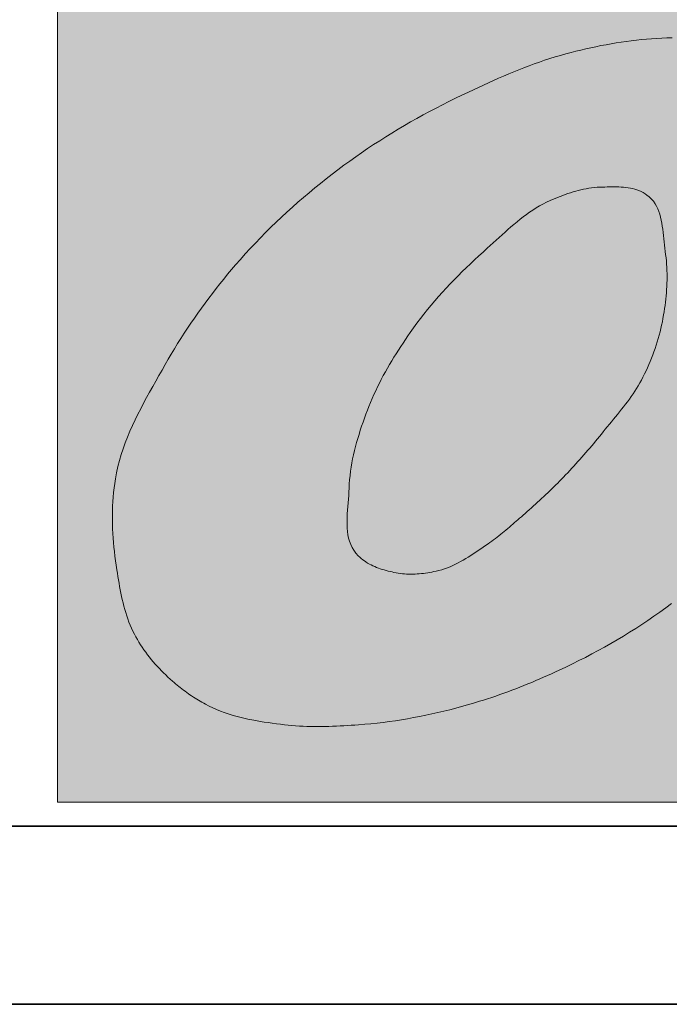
# Model space of a CAD drawing. Extents: x 353221 to 353679, y 5707809 to 5707957.
# Tile 18 of 21: x 353664.87 to 353668.52, y 5707865.34 to 5707870.87. Entities that reach past the tile are written whole.
import ezdxf

# ---------------------------------------------------------------- set-up
doc = ezdxf.new("R2010")
doc.units = 0
doc.header["$MEASUREMENT"] = 0
doc.layers.add('Verm Schriftfeld P-1', color=7, linetype='Continuous')

msp = doc.modelspace()

# ---------------------------------------------------------------- hatches: boundary and pattern name
at = {"layer": 'Verm Schriftfeld P-1', "true_color": 0xdcdcdc}
msp.add_hatch(color=254, dxfattribs=at).paths.add_polyline_path([(353665.0796, 5707866.4792), (353665.0796, 5707875.2649), (353674.2444, 5707866.4792)])

# ---------------------------------------------------------------- linework, layer by layer
at = {"layer": 'Verm Schriftfeld P-1', "color": 18, "lineweight": 13, "true_color": 0x000000}
for p, q in [((353665.0796, 5707866.4792), (353665.0796, 5707875.2649)), ((353668.2769, 5707870.7526), (353668.3054, 5707870.7564)), ((353668.3054, 5707870.7564), (353668.334, 5707870.7598)), ((353668.334, 5707870.7598), (353668.3626, 5707870.7628)), ((353668.3626, 5707870.7628), (353668.3912, 5707870.7655)), ((353668.3912, 5707870.7655), (353668.4198, 5707870.7678)), ((353668.4198, 5707870.7678), (353668.4485, 5707870.7697)), ((353668.4485, 5707870.7697), (353668.4773, 5707870.7713)), ((353668.4773, 5707870.7713), (353668.506, 5707870.7725)), ((353668.506, 5707870.7725), (353668.5349, 5707870.7732)), ((353667.9946, 5707870.698), (353668.0226, 5707870.7047)), ((353668.0226, 5707870.7047), (353668.0507, 5707870.7113)), ((353668.0507, 5707870.7113), (353668.0788, 5707870.7175)), ((353668.0788, 5707870.7175), (353668.107, 5707870.7234)), ((353668.107, 5707870.7234), (353668.1352, 5707870.7291)), ((353668.1352, 5707870.7291), (353668.1634, 5707870.7344)), ((353668.1634, 5707870.7344), (353668.1918, 5707870.7395)), ((353668.1918, 5707870.7395), (353668.2201, 5707870.7442)), ((353668.2201, 5707870.7442), (353668.2485, 5707870.7486)), ((353668.2485, 5707870.7486), (353668.2769, 5707870.7526)), ((353667.7893, 5707870.6368), (353667.8185, 5707870.6468)), ((353667.8185, 5707870.6468), (353667.8479, 5707870.6564)), ((353667.8479, 5707870.6564), (353667.8773, 5707870.6657)), ((353667.8773, 5707870.6657), (353667.907, 5707870.6745)), ((353667.907, 5707870.6745), (353667.9367, 5707870.6829)), ((353667.9367, 5707870.6829), (353667.9667, 5707870.6909)), ((353667.9667, 5707870.6909), (353667.9946, 5707870.698)), ((353667.6449, 5707870.5818), (353667.6736, 5707870.5933)), ((353667.6736, 5707870.5933), (353667.7023, 5707870.6047)), ((353667.7023, 5707870.6047), (353667.7312, 5707870.6157)), ((353667.7312, 5707870.6157), (353667.7602, 5707870.6264)), ((353667.7602, 5707870.6264), (353667.7893, 5707870.6368)), ((353667.5311, 5707870.5331), (353667.5594, 5707870.5456)), ((353667.5594, 5707870.5456), (353667.5878, 5707870.5578)), ((353667.5878, 5707870.5578), (353667.6163, 5707870.5699)), ((353667.6163, 5707870.5699), (353667.6449, 5707870.5818)), ((353667.3903, 5707870.4686), (353667.4183, 5707870.4817)), ((353667.4183, 5707870.4817), (353667.4464, 5707870.4947)), ((353667.4464, 5707870.4947), (353667.4746, 5707870.5077)), ((353667.4746, 5707870.5077), (353667.5028, 5707870.5205)), ((353667.5028, 5707870.5205), (353667.5311, 5707870.5331)), ((353667.2803, 5707870.4153), (353667.3168, 5707870.4334)), ((353667.3168, 5707870.4334), (353667.3535, 5707870.4511)), ((353667.3535, 5707870.4511), (353667.3903, 5707870.4686)), ((353667.1719, 5707870.3593), (353667.2079, 5707870.3783)), ((353667.2079, 5707870.3783), (353667.244, 5707870.3969)), ((353667.244, 5707870.3969), (353667.2803, 5707870.4153)), ((353667.0652, 5707870.3003), (353667.1006, 5707870.3203)), ((353667.1006, 5707870.3203), (353667.1362, 5707870.3399)), ((353667.1362, 5707870.3399), (353667.1719, 5707870.3593)), ((353666.9603, 5707870.2383), (353666.995, 5707870.2593)), ((353666.995, 5707870.2593), (353667.03, 5707870.28)), ((353667.03, 5707870.28), (353667.0652, 5707870.3003)), ((353666.8914, 5707870.1952), (353666.9257, 5707870.2169)), ((353666.9257, 5707870.2169), (353666.9603, 5707870.2383)), ((353666.7898, 5707870.1277), (353666.8234, 5707870.1506)), ((353666.8234, 5707870.1506), (353666.8573, 5707870.173)), ((353666.8573, 5707870.173), (353666.8914, 5707870.1952)), ((353666.7232, 5707870.0809), (353666.7564, 5707870.1045)), ((353666.7564, 5707870.1045), (353666.7898, 5707870.1277)), ((353666.657, 5707870.032), (353666.6903, 5707870.0568)), ((353666.6903, 5707870.0568), (353666.7232, 5707870.0809)), ((353666.5912, 5707869.9813), (353666.624, 5707870.0068)), ((353666.624, 5707870.0068), (353666.657, 5707870.032)), ((353666.4946, 5707869.903), (353666.5265, 5707869.9294)), ((353666.5265, 5707869.9294), (353666.5588, 5707869.9555)), ((353666.5588, 5707869.9555), (353666.5912, 5707869.9813)), ((353668.0523, 5707869.9252), (353668.0673, 5707869.9277)), ((353668.0673, 5707869.9277), (353668.0824, 5707869.9299)), ((353668.0824, 5707869.9299), (353668.0976, 5707869.9317)), ((353668.0976, 5707869.9317), (353668.1128, 5707869.9331)), ((353668.1128, 5707869.9331), (353668.1281, 5707869.9341)), ((353668.1281, 5707869.9341), (353668.1435, 5707869.9346)), ((353668.1435, 5707869.9346), (353668.1567, 5707869.9348)), ((353668.1567, 5707869.9348), (353668.1699, 5707869.9351)), ((353668.1699, 5707869.9351), (353668.1832, 5707869.9354)), ((353668.1832, 5707869.9354), (353668.1964, 5707869.9355)), ((353668.1964, 5707869.9355), (353668.2097, 5707869.9356)), ((353668.2097, 5707869.9356), (353668.2229, 5707869.9355)), ((353668.2229, 5707869.9355), (353668.236, 5707869.9352)), ((353668.236, 5707869.9352), (353668.2491, 5707869.9346)), ((353668.2491, 5707869.9346), (353668.2621, 5707869.9337)), ((353668.2621, 5707869.9337), (353668.2749, 5707869.9324)), ((353668.2749, 5707869.9324), (353668.2876, 5707869.9308)), ((353668.2876, 5707869.9308), (353668.3002, 5707869.9287)), ((353668.3002, 5707869.9287), (353668.3126, 5707869.9261)), ((353668.3126, 5707869.9261), (353668.3249, 5707869.9229)), ((353666.4317, 5707869.8491), (353666.463, 5707869.8762)), ((353666.463, 5707869.8762), (353666.4946, 5707869.903)), ((353667.863, 5707869.8648), (353667.8772, 5707869.8708)), ((353667.8772, 5707869.8708), (353667.8915, 5707869.8766)), ((353667.8915, 5707869.8766), (353667.9058, 5707869.8822)), ((353667.9058, 5707869.8822), (353667.9201, 5707869.8877)), ((353667.9201, 5707869.8877), (353667.9346, 5707869.8929)), ((353667.9346, 5707869.8929), (353667.9491, 5707869.8979)), ((353667.9491, 5707869.8979), (353667.9636, 5707869.9027)), ((353667.9636, 5707869.9027), (353667.9782, 5707869.9072)), ((353667.9782, 5707869.9072), (353667.9929, 5707869.9114)), ((353667.9929, 5707869.9114), (353668.0077, 5707869.9153)), ((353668.0077, 5707869.9153), (353668.0225, 5707869.9189)), ((353668.0225, 5707869.9189), (353668.0374, 5707869.9222)), ((353668.0374, 5707869.9222), (353668.0523, 5707869.9252)), ((353668.3249, 5707869.9229), (353668.3369, 5707869.9192)), ((353668.3369, 5707869.9192), (353668.3487, 5707869.9148)), ((353668.3487, 5707869.9148), (353668.3603, 5707869.9097)), ((353668.3603, 5707869.9097), (353668.3716, 5707869.9039)), ((353668.3716, 5707869.9039), (353668.3827, 5707869.8973)), ((353668.3827, 5707869.8973), (353668.3935, 5707869.8899)), ((353668.3935, 5707869.8899), (353668.4069, 5707869.879)), ((353668.4069, 5707869.879), (353668.4188, 5707869.8672)), ((353666.3699, 5707869.7938), (353666.4006, 5707869.8216)), ((353666.4006, 5707869.8216), (353666.4317, 5707869.8491)), ((353667.7519, 5707869.8054), (353667.7705, 5707869.8173)), ((353667.7705, 5707869.8173), (353667.7895, 5707869.8286)), ((353667.7895, 5707869.8286), (353667.8088, 5707869.8393)), ((353667.8088, 5707869.8393), (353667.8286, 5707869.8493)), ((353667.8286, 5707869.8493), (353667.8489, 5707869.8587)), ((353667.8489, 5707869.8587), (353667.863, 5707869.8648)), ((353668.4188, 5707869.8672), (353668.4294, 5707869.8546)), ((353668.4294, 5707869.8546), (353668.4388, 5707869.8413)), ((353668.4388, 5707869.8413), (353668.4469, 5707869.8273)), ((353668.4469, 5707869.8273), (353668.454, 5707869.8126)), ((353666.3094, 5707869.7373), (353666.3395, 5707869.7657)), ((353666.3395, 5707869.7657), (353666.3699, 5707869.7938)), ((353667.6805, 5707869.7533), (353667.6979, 5707869.7669)), ((353667.6979, 5707869.7669), (353667.7156, 5707869.7802)), ((353667.7156, 5707869.7802), (353667.7336, 5707869.7931)), ((353667.7336, 5707869.7931), (353667.7519, 5707869.8054)), ((353668.454, 5707869.8126), (353668.4601, 5707869.7974)), ((353668.4601, 5707869.7974), (353668.4654, 5707869.7817)), ((353668.4654, 5707869.7817), (353668.4699, 5707869.7655)), ((353668.4699, 5707869.7655), (353668.4737, 5707869.7489)), ((353666.2502, 5707869.6793), (353666.2796, 5707869.7084)), ((353666.2796, 5707869.7084), (353666.3094, 5707869.7373)), ((353667.6125, 5707869.6957), (353667.6293, 5707869.7105)), ((353667.6293, 5707869.7105), (353667.6462, 5707869.725)), ((353667.6462, 5707869.725), (353667.6632, 5707869.7393)), ((353667.6632, 5707869.7393), (353667.6805, 5707869.7533)), ((353668.4737, 5707869.7489), (353668.4769, 5707869.7319)), ((353668.4769, 5707869.7319), (353668.4796, 5707869.7147)), ((353668.4796, 5707869.7147), (353668.482, 5707869.6972)), ((353666.1924, 5707869.6199), (353666.2211, 5707869.6498)), ((353666.2211, 5707869.6498), (353666.2502, 5707869.6793)), ((353667.5461, 5707869.6357), (353667.5627, 5707869.6508)), ((353667.5627, 5707869.6508), (353667.5793, 5707869.6659)), ((353667.5793, 5707869.6659), (353667.5959, 5707869.6809)), ((353667.5959, 5707869.6809), (353667.6125, 5707869.6957)), ((353668.482, 5707869.6972), (353668.4841, 5707869.6795)), ((353668.4841, 5707869.6795), (353668.486, 5707869.6617)), ((353668.486, 5707869.6617), (353668.4878, 5707869.6439)), ((353666.164, 5707869.5897), (353666.1924, 5707869.6199)), ((353667.4962, 5707869.5908), (353667.5129, 5707869.6057)), ((353667.5129, 5707869.6057), (353667.5295, 5707869.6207)), ((353667.5295, 5707869.6207), (353667.5461, 5707869.6357)), ((353668.4878, 5707869.6439), (353668.4896, 5707869.626)), ((353668.4896, 5707869.626), (353668.4915, 5707869.6082)), ((353668.4915, 5707869.6082), (353668.4937, 5707869.5905)), ((353666.1083, 5707869.5282), (353666.136, 5707869.5591)), ((353666.136, 5707869.5591), (353666.164, 5707869.5897)), ((353667.4246, 5707869.526), (353667.4482, 5707869.5478)), ((353667.4482, 5707869.5478), (353667.4721, 5707869.5694)), ((353667.4721, 5707869.5694), (353667.4962, 5707869.5908)), ((353668.4937, 5707869.5905), (353668.4961, 5707869.573)), ((353668.4961, 5707869.573), (353668.4986, 5707869.5552)), ((353668.4986, 5707869.5552), (353668.5008, 5707869.5373)), ((353666.0586, 5707869.4707), (353666.081, 5707869.4969)), ((353666.081, 5707869.4969), (353666.1083, 5707869.5282)), ((353667.3778, 5707869.4817), (353667.4011, 5707869.504)), ((353667.4011, 5707869.504), (353667.4246, 5707869.526)), ((353668.5008, 5707869.5373), (353668.5026, 5707869.5195)), ((353668.5026, 5707869.5195), (353668.5041, 5707869.5016)), ((353668.5041, 5707869.5016), (353668.5052, 5707869.4837)), ((353668.5052, 5707869.4837), (353668.506, 5707869.4658)), ((353666.0148, 5707869.4179), (353666.0366, 5707869.4444)), ((353666.0366, 5707869.4444), (353666.0586, 5707869.4707)), ((353667.3095, 5707869.4136), (353667.3321, 5707869.4366)), ((353667.3321, 5707869.4366), (353667.3548, 5707869.4593)), ((353667.3548, 5707869.4593), (353667.3778, 5707869.4817)), ((353668.506, 5707869.4658), (353668.5065, 5707869.4479)), ((353668.5065, 5707869.4479), (353668.5066, 5707869.4301)), ((353668.5066, 5707869.4301), (353668.5065, 5707869.4122)), ((353665.9719, 5707869.3642), (353665.9932, 5707869.3911)), ((353665.9932, 5707869.3911), (353666.0148, 5707869.4179)), ((353667.2653, 5707869.3671), (353667.2873, 5707869.3905)), ((353667.2873, 5707869.3905), (353667.3095, 5707869.4136)), ((353668.5053, 5707869.3764), (353668.5043, 5707869.3585)), ((353668.5061, 5707869.3943), (353668.5053, 5707869.3764)), ((353668.5065, 5707869.4122), (353668.5061, 5707869.3943)), ((353665.9302, 5707869.3098), (353665.9509, 5707869.3371)), ((353665.9509, 5707869.3371), (353665.9719, 5707869.3642)), ((353667.2012, 5707869.2952), (353667.2223, 5707869.3194)), ((353667.2223, 5707869.3194), (353667.2436, 5707869.3434)), ((353667.2436, 5707869.3434), (353667.2653, 5707869.3671)), ((353668.5015, 5707869.3228), (353668.4997, 5707869.3049)), ((353668.5031, 5707869.3406), (353668.5015, 5707869.3228)), ((353668.5043, 5707869.3585), (353668.5031, 5707869.3406)), ((353665.8894, 5707869.2546), (353665.9097, 5707869.2823)), ((353665.9097, 5707869.2823), (353665.9302, 5707869.3098)), ((353667.16, 5707869.246), (353667.1804, 5707869.2708)), ((353667.1804, 5707869.2708), (353667.2012, 5707869.2952)), ((353668.4954, 5707869.2692), (353668.4929, 5707869.2514)), ((353668.4977, 5707869.2871), (353668.4954, 5707869.2692)), ((353668.4997, 5707869.3049), (353668.4977, 5707869.2871)), ((353665.8498, 5707869.1986), (353665.8695, 5707869.2266)), ((353665.8695, 5707869.2266), (353665.8894, 5707869.2546)), ((353667.1202, 5707869.1956), (353667.1399, 5707869.2209)), ((353667.1399, 5707869.2209), (353667.16, 5707869.246)), ((353668.4872, 5707869.2159), (353668.4837, 5707869.1967)), ((353668.4902, 5707869.2336), (353668.4872, 5707869.2159)), ((353668.4929, 5707869.2514), (353668.4902, 5707869.2336)), ((353665.8113, 5707869.1418), (353665.8304, 5707869.1703)), ((353665.8304, 5707869.1703), (353665.8498, 5707869.1986)), ((353667.0818, 5707869.1439), (353667.1008, 5707869.1699)), ((353667.1008, 5707869.1699), (353667.1202, 5707869.1956)), ((353668.4759, 5707869.1586), (353668.4716, 5707869.1396)), ((353668.48, 5707869.1776), (353668.4759, 5707869.1586)), ((353668.4837, 5707869.1967), (353668.48, 5707869.1776)), ((353665.774, 5707869.0842), (353665.7925, 5707869.1131)), ((353665.7925, 5707869.1131), (353665.8113, 5707869.1418)), ((353667.0361, 5707869.0783), (353667.0496, 5707869.098)), ((353667.0496, 5707869.098), (353667.0632, 5707869.1177)), ((353667.0632, 5707869.1177), (353667.0818, 5707869.1439)), ((353668.462, 5707869.102), (353668.4567, 5707869.0833)), ((353668.4669, 5707869.1208), (353668.462, 5707869.102)), ((353668.4716, 5707869.1396), (353668.4669, 5707869.1208)), ((353665.7378, 5707869.0259), (353665.7557, 5707869.0552)), ((353665.7557, 5707869.0552), (353665.774, 5707869.0842)), ((353667.0097, 5707869.0385), (353667.0228, 5707869.0584)), ((353667.0228, 5707869.0584), (353667.0361, 5707869.0783)), ((353668.4454, 5707869.0463), (353668.4393, 5707869.0279)), ((353668.4512, 5707869.0647), (353668.4454, 5707869.0463)), ((353668.4567, 5707869.0833), (353668.4512, 5707869.0647)), ((353665.7028, 5707868.9668), (353665.7201, 5707868.9964)), ((353665.7201, 5707868.9964), (353665.7378, 5707869.0259)), ((353666.9713, 5707868.9781), (353666.9839, 5707868.9984)), ((353666.9839, 5707868.9984), (353666.9967, 5707869.0185)), ((353666.9967, 5707869.0185), (353667.0097, 5707869.0385)), ((353668.4262, 5707868.9914), (353668.4192, 5707868.9733)), ((353668.4329, 5707869.0096), (353668.4262, 5707868.9914)), ((353668.4393, 5707869.0279), (353668.4329, 5707869.0096)), ((353665.6682, 5707868.9061), (353665.6857, 5707868.937)), ((353665.6857, 5707868.937), (353665.7028, 5707868.9668)), ((353666.9348, 5707868.9167), (353666.9467, 5707868.9373)), ((353666.9467, 5707868.9373), (353666.9589, 5707868.9578)), ((353666.9589, 5707868.9578), (353666.9713, 5707868.9781)), ((353668.4043, 5707868.9375), (353668.3965, 5707868.9197)), ((353668.4119, 5707868.9553), (353668.4043, 5707868.9375)), ((353668.4192, 5707868.9733), (353668.4119, 5707868.9553)), ((353665.6331, 5707868.8444), (353665.6507, 5707868.8753)), ((353665.6507, 5707868.8753), (353665.6682, 5707868.9061)), ((353666.9005, 5707868.854), (353666.9117, 5707868.8751)), ((353666.9117, 5707868.8751), (353666.9231, 5707868.8959)), ((353666.9231, 5707868.8959), (353666.9348, 5707868.9167)), ((353668.3799, 5707868.8845), (353668.3712, 5707868.8671)), ((353668.3884, 5707868.9021), (353668.3799, 5707868.8845)), ((353668.3965, 5707868.9197), (353668.3884, 5707868.9021)), ((353665.6157, 5707868.8135), (353665.6331, 5707868.8444)), ((353666.8791, 5707868.8116), (353666.8897, 5707868.8329)), ((353666.8897, 5707868.8329), (353666.9005, 5707868.854)), ((353668.3535, 5707868.834), (353668.3445, 5707868.8183)), ((353668.3622, 5707868.8498), (353668.3535, 5707868.834)), ((353668.3712, 5707868.8671), (353668.3622, 5707868.8498)), ((353665.5813, 5707868.7515), (353665.5984, 5707868.7826)), ((353665.5984, 5707868.7826), (353665.6157, 5707868.8135)), ((353666.8492, 5707868.7467), (353666.8589, 5707868.7685)), ((353666.8589, 5707868.7685), (353666.8688, 5707868.7901)), ((353666.8688, 5707868.7901), (353666.8791, 5707868.8116)), ((353668.3155, 5707868.7727), (353668.3053, 5707868.7579)), ((353668.3255, 5707868.7877), (353668.3155, 5707868.7727)), ((353668.3351, 5707868.8029), (353668.3255, 5707868.7877)), ((353668.3445, 5707868.8183), (353668.3351, 5707868.8029)), ((353665.5481, 5707868.6891), (353665.5645, 5707868.7204)), ((353665.5645, 5707868.7204), (353665.5813, 5707868.7515)), ((353666.8311, 5707868.7025), (353666.84, 5707868.7247)), ((353666.84, 5707868.7247), (353666.8492, 5707868.7467)), ((353668.2733, 5707868.7143), (353668.2623, 5707868.7)), ((353668.2842, 5707868.7287), (353668.2733, 5707868.7143)), ((353668.2948, 5707868.7432), (353668.2842, 5707868.7287)), ((353668.3053, 5707868.7579), (353668.2948, 5707868.7432)), ((353665.5166, 5707868.6261), (353665.5321, 5707868.6577)), ((353665.5321, 5707868.6577), (353665.5481, 5707868.6891)), ((353666.8057, 5707868.6355), (353666.814, 5707868.6579)), ((353666.814, 5707868.6579), (353666.8224, 5707868.6802)), ((353666.8224, 5707868.6802), (353666.8311, 5707868.7025)), ((353668.2284, 5707868.6576), (353668.217, 5707868.6436)), ((353668.2398, 5707868.6717), (353668.2284, 5707868.6576)), ((353668.2511, 5707868.6858), (353668.2398, 5707868.6717)), ((353668.2623, 5707868.7), (353668.2511, 5707868.6858)), ((353665.5017, 5707868.5942), (353665.5166, 5707868.6261)), ((353666.7898, 5707868.5905), (353666.7976, 5707868.613)), ((353666.7976, 5707868.613), (353666.8057, 5707868.6355)), ((353668.1824, 5707868.6017), (353668.1708, 5707868.5877)), ((353668.1939, 5707868.6157), (353668.1824, 5707868.6017)), ((353668.2055, 5707868.6296), (353668.1939, 5707868.6157)), ((353668.217, 5707868.6436), (353668.2055, 5707868.6296)), ((353665.4739, 5707868.5299), (353665.4874, 5707868.5622)), ((353665.4874, 5707868.5622), (353665.5017, 5707868.5942)), ((353666.7681, 5707868.5224), (353666.7751, 5707868.5452)), ((353666.7751, 5707868.5452), (353666.7823, 5707868.5679)), ((353666.7823, 5707868.5679), (353666.7898, 5707868.5905)), ((353668.1373, 5707868.5465), (353668.1266, 5707868.5334)), ((353668.1479, 5707868.5597), (353668.1373, 5707868.5465)), ((353668.1593, 5707868.5737), (353668.1479, 5707868.5597)), ((353668.1708, 5707868.5877), (353668.1593, 5707868.5737)), ((353665.4494, 5707868.4644), (353665.4612, 5707868.4973)), ((353665.4612, 5707868.4973), (353665.4739, 5707868.5299)), ((353666.7554, 5707868.4767), (353666.7616, 5707868.4996)), ((353666.7616, 5707868.4996), (353666.7681, 5707868.5224)), ((353668.0942, 5707868.4943), (353668.0833, 5707868.4813)), ((353668.105, 5707868.5073), (353668.0942, 5707868.4943)), ((353668.1158, 5707868.5203), (353668.105, 5707868.5073)), ((353668.1266, 5707868.5334), (353668.1158, 5707868.5203)), ((353665.4385, 5707868.4312), (353665.4494, 5707868.4644)), ((353666.7442, 5707868.4306), (353666.7496, 5707868.4537)), ((353666.7496, 5707868.4537), (353666.7554, 5707868.4767)), ((353668.0503, 5707868.4427), (353668.0392, 5707868.4299)), ((353668.0614, 5707868.4555), (353668.0503, 5707868.4427)), ((353668.0724, 5707868.4684), (353668.0614, 5707868.4555)), ((353668.0833, 5707868.4813), (353668.0724, 5707868.4684)), ((353665.4198, 5707868.3637), (353665.4286, 5707868.3977)), ((353665.4286, 5707868.3977), (353665.4385, 5707868.4312)), ((353666.7309, 5707868.3609), (353666.7348, 5707868.3842)), ((353666.7348, 5707868.3842), (353666.7393, 5707868.4075)), ((353666.7393, 5707868.4075), (353666.7442, 5707868.4306)), ((353667.9942, 5707868.3793), (353667.9828, 5707868.3668)), ((353668.0055, 5707868.3919), (353667.9942, 5707868.3793)), ((353668.0168, 5707868.4045), (353668.0055, 5707868.3919)), ((353668.028, 5707868.4172), (353668.0168, 5707868.4045)), ((353668.0392, 5707868.4299), (353668.028, 5707868.4172)), ((353665.4057, 5707868.2947), (353665.4121, 5707868.3294)), ((353665.4121, 5707868.3294), (353665.4198, 5707868.3637)), ((353666.7246, 5707868.3139), (353666.7275, 5707868.3375)), ((353666.7275, 5707868.3375), (353666.7309, 5707868.3609)), ((353667.9482, 5707868.3297), (353667.9365, 5707868.3174)), ((353667.9598, 5707868.342), (353667.9482, 5707868.3297)), ((353667.9713, 5707868.3544), (353667.9598, 5707868.342)), ((353667.9828, 5707868.3668), (353667.9713, 5707868.3544)), ((353665.3984, 5707868.2438), (353665.4018, 5707868.2692)), ((353665.4018, 5707868.2692), (353665.4057, 5707868.2947)), ((353666.7195, 5707868.2427), (353666.7206, 5707868.2666)), ((353666.7206, 5707868.2666), (353666.7223, 5707868.2903)), ((353666.7223, 5707868.2903), (353666.7246, 5707868.3139)), ((353667.8918, 5707868.2718), (353667.8807, 5707868.2608)), ((353667.9029, 5707868.2829), (353667.8918, 5707868.2718)), ((353667.9138, 5707868.294), (353667.9029, 5707868.2829)), ((353667.9247, 5707868.3052), (353667.9138, 5707868.294)), ((353667.9365, 5707868.3174), (353667.9247, 5707868.3052)), ((353665.3932, 5707868.1928), (353665.3956, 5707868.2183)), ((353665.3956, 5707868.2183), (353665.3984, 5707868.2438)), ((353666.7173, 5707868.2018), (353666.7186, 5707868.2223)), ((353666.7186, 5707868.2223), (353666.7195, 5707868.2427)), ((353667.8359, 5707868.2172), (353667.8246, 5707868.2064)), ((353667.8472, 5707868.228), (353667.8359, 5707868.2172)), ((353667.8584, 5707868.2389), (353667.8472, 5707868.228)), ((353667.8696, 5707868.2498), (353667.8584, 5707868.2389)), ((353667.8807, 5707868.2608), (353667.8696, 5707868.2498)), ((353665.39, 5707868.1417), (353665.3914, 5707868.1672)), ((353665.3914, 5707868.1672), (353665.3932, 5707868.1928)), ((353666.7123, 5707868.1398), (353666.714, 5707868.1605)), ((353666.714, 5707868.1605), (353666.7157, 5707868.1811)), ((353666.7157, 5707868.1811), (353666.7173, 5707868.2018)), ((353667.7788, 5707868.1638), (353667.7672, 5707868.1533)), ((353667.7903, 5707868.1744), (353667.7788, 5707868.1638)), ((353667.8017, 5707868.185), (353667.7903, 5707868.1744)), ((353667.8132, 5707868.1957), (353667.8017, 5707868.185)), ((353667.8246, 5707868.2064), (353667.8132, 5707868.1957)), ((353665.3887, 5707868.0906), (353665.3891, 5707868.1161)), ((353665.3891, 5707868.1161), (353665.39, 5707868.1417)), ((353666.7093, 5707868.0987), (353666.7106, 5707868.1192)), ((353666.7106, 5707868.1192), (353666.7123, 5707868.1398)), ((353667.7089, 5707868.1012), (353667.6971, 5707868.091)), ((353667.7206, 5707868.1116), (353667.7089, 5707868.1012)), ((353667.7323, 5707868.1219), (353667.7206, 5707868.1116)), ((353667.744, 5707868.1324), (353667.7323, 5707868.1219)), ((353667.7556, 5707868.1428), (353667.744, 5707868.1324)), ((353667.7672, 5707868.1533), (353667.7556, 5707868.1428)), ((353665.3887, 5707868.065), (353665.3887, 5707868.0906)), ((353665.3891, 5707868.0394), (353665.3887, 5707868.065)), ((353666.7077, 5707868.0583), (353666.7082, 5707868.0784)), ((353666.7078, 5707868.0384), (353666.7077, 5707868.0583)), ((353666.7082, 5707868.0784), (353666.7093, 5707868.0987)), ((353667.6493, 5707868.0491), (353667.6397, 5707868.0407)), ((353667.6588, 5707868.0574), (353667.6493, 5707868.0491)), ((353667.6684, 5707868.0658), (353667.6588, 5707868.0574)), ((353667.6779, 5707868.0742), (353667.6684, 5707868.0658)), ((353667.6875, 5707868.0826), (353667.6779, 5707868.0742)), ((353667.6971, 5707868.091), (353667.6875, 5707868.0826)), ((353665.3899, 5707868.0138), (353665.3891, 5707868.0394)), ((353665.3912, 5707867.9883), (353665.3899, 5707868.0138)), ((353666.7086, 5707868.0188), (353666.7078, 5707868.0384)), ((353666.7103, 5707867.9995), (353666.7086, 5707868.0188)), ((353666.713, 5707867.9806), (353666.7103, 5707867.9995)), ((353667.5816, 5707867.9914), (353667.5718, 5707867.9834)), ((353667.5914, 5707867.9995), (353667.5816, 5707867.9914)), ((353667.6012, 5707868.0076), (353667.5914, 5707867.9995)), ((353667.6109, 5707868.0158), (353667.6012, 5707868.0076)), ((353667.6205, 5707868.0241), (353667.6109, 5707868.0158)), ((353667.6301, 5707868.0324), (353667.6205, 5707868.0241)), ((353667.6397, 5707868.0407), (353667.6301, 5707868.0324)), ((353665.3928, 5707867.9627), (353665.3912, 5707867.9883)), ((353665.3948, 5707867.9371), (353665.3928, 5707867.9627)), ((353665.3972, 5707867.9116), (353665.3948, 5707867.9371)), ((353666.7169, 5707867.9622), (353666.713, 5707867.9806)), ((353666.722, 5707867.9442), (353666.7169, 5707867.9622)), ((353666.7285, 5707867.9268), (353666.722, 5707867.9442)), ((353667.5111, 5707867.9375), (353667.5007, 5707867.9303)), ((353667.5214, 5707867.9449), (353667.5111, 5707867.9375)), ((353667.5317, 5707867.9523), (353667.5214, 5707867.9449)), ((353667.5418, 5707867.9599), (353667.5317, 5707867.9523)), ((353667.5519, 5707867.9677), (353667.5418, 5707867.9599)), ((353667.5619, 5707867.9755), (353667.5519, 5707867.9677)), ((353667.5718, 5707867.9834), (353667.5619, 5707867.9755)), ((353665.3999, 5707867.8861), (353665.3972, 5707867.9116)), ((353665.403, 5707867.8605), (353665.3999, 5707867.8861)), ((353666.7365, 5707867.91), (353666.7285, 5707867.9268)), ((353666.7461, 5707867.8937), (353666.7365, 5707867.91)), ((353666.7575, 5707867.8781), (353666.7461, 5707867.8937)), ((353667.4314, 5707867.883), (353667.4174, 5707867.8738)), ((353667.4453, 5707867.8924), (353667.4314, 5707867.883)), ((353667.4592, 5707867.9018), (353667.4453, 5707867.8924)), ((353667.473, 5707867.9113), (353667.4592, 5707867.9018)), ((353667.4868, 5707867.9208), (353667.473, 5707867.9113)), ((353667.5007, 5707867.9303), (353667.4868, 5707867.9208)), ((353665.4063, 5707867.835), (353665.403, 5707867.8605)), ((353665.41, 5707867.8096), (353665.4063, 5707867.835)), ((353666.7708, 5707867.8633), (353666.7575, 5707867.8781)), ((353666.779, 5707867.8554), (353666.7708, 5707867.8633)), ((353666.7874, 5707867.8479), (353666.779, 5707867.8554)), ((353666.7961, 5707867.8409), (353666.7874, 5707867.8479)), ((353666.8051, 5707867.8343), (353666.7961, 5707867.8409)), ((353666.8143, 5707867.8281), (353666.8051, 5707867.8343)), ((353666.8237, 5707867.8222), (353666.8143, 5707867.8281)), ((353667.3463, 5707867.8306), (353667.3317, 5707867.8228)), ((353667.3608, 5707867.8387), (353667.3463, 5707867.8306)), ((353667.3751, 5707867.8471), (353667.3608, 5707867.8387)), ((353667.3893, 5707867.8558), (353667.3751, 5707867.8471)), ((353667.4034, 5707867.8647), (353667.3893, 5707867.8558)), ((353667.4174, 5707867.8738), (353667.4034, 5707867.8647)), ((353665.414, 5707867.7841), (353665.41, 5707867.8096)), ((353665.417, 5707867.7654), (353665.414, 5707867.7841)), ((353666.8334, 5707867.8167), (353666.8237, 5707867.8222)), ((353666.8432, 5707867.8115), (353666.8334, 5707867.8167)), ((353666.8532, 5707867.8067), (353666.8432, 5707867.8115)), ((353666.8634, 5707867.8021), (353666.8532, 5707867.8067)), ((353666.8738, 5707867.7979), (353666.8634, 5707867.8021)), ((353666.8842, 5707867.7939), (353666.8738, 5707867.7979)), ((353666.8949, 5707867.7901), (353666.8842, 5707867.7939)), ((353666.9056, 5707867.7866), (353666.8949, 5707867.7901)), ((353666.9165, 5707867.7833), (353666.9056, 5707867.7866)), ((353666.9274, 5707867.7802), (353666.9165, 5707867.7833)), ((353666.9384, 5707867.7773), (353666.9274, 5707867.7802)), ((353666.9494, 5707867.7746), (353666.9384, 5707867.7773)), ((353666.9606, 5707867.772), (353666.9494, 5707867.7746)), ((353666.9717, 5707867.7695), (353666.9606, 5707867.772)), ((353666.9835, 5707867.7672), (353666.9717, 5707867.7695)), ((353667.173, 5707867.7692), (353667.1611, 5707867.7673)), ((353667.1848, 5707867.7714), (353667.173, 5707867.7692)), ((353667.1965, 5707867.7737), (353667.1848, 5707867.7714)), ((353667.2083, 5707867.7762), (353667.1965, 5707867.7737)), ((353667.2245, 5707867.7802), (353667.2083, 5707867.7762)), ((353667.2405, 5707867.7847), (353667.2245, 5707867.7802)), ((353667.2562, 5707867.7898), (353667.2405, 5707867.7847)), ((353667.2717, 5707867.7955), (353667.2562, 5707867.7898)), ((353667.287, 5707867.8017), (353667.2717, 5707867.7955)), ((353667.3021, 5707867.8083), (353667.287, 5707867.8017)), ((353667.317, 5707867.8153), (353667.3021, 5707867.8083)), ((353667.3317, 5707867.8228), (353667.317, 5707867.8153)), ((353665.4201, 5707867.7467), (353665.417, 5707867.7654)), ((353665.4232, 5707867.728), (353665.4201, 5707867.7467)), ((353665.4263, 5707867.7093), (353665.4232, 5707867.728)), ((353666.9952, 5707867.7652), (353666.9835, 5707867.7672)), ((353667.007, 5707867.7635), (353666.9952, 5707867.7652)), ((353667.0189, 5707867.7621), (353667.007, 5707867.7635)), ((353667.0307, 5707867.761), (353667.0189, 5707867.7621)), ((353667.0426, 5707867.7603), (353667.0307, 5707867.761)), ((353667.0544, 5707867.7598), (353667.0426, 5707867.7603)), ((353667.0663, 5707867.7596), (353667.0544, 5707867.7598)), ((353667.0781, 5707867.7597), (353667.0663, 5707867.7596)), ((353667.09, 5707867.7601), (353667.0781, 5707867.7597)), ((353667.1019, 5707867.7607), (353667.09, 5707867.7601)), ((353667.1138, 5707867.7615), (353667.1019, 5707867.7607)), ((353667.1256, 5707867.7626), (353667.1138, 5707867.7615)), ((353667.1375, 5707867.764), (353667.1256, 5707867.7626)), ((353667.1493, 5707867.7655), (353667.1375, 5707867.764)), ((353667.1611, 5707867.7673), (353667.1493, 5707867.7655)), ((353665.4296, 5707867.6906), (353665.4263, 5707867.7093)), ((353665.4331, 5707867.672), (353665.4296, 5707867.6906)), ((353665.4367, 5707867.6534), (353665.4331, 5707867.672)), ((353665.4405, 5707867.6349), (353665.4367, 5707867.6534)), ((353665.4446, 5707867.6164), (353665.4405, 5707867.6349)), ((353665.4489, 5707867.5981), (353665.4446, 5707867.6164)), ((353665.4534, 5707867.5798), (353665.4489, 5707867.5981)), ((353665.4584, 5707867.5617), (353665.4534, 5707867.5798)), ((353665.4636, 5707867.5437), (353665.4584, 5707867.5617)), ((353668.499, 5707867.5699), (353668.4658, 5707867.5461)), ((353668.5318, 5707867.5942), (353668.499, 5707867.5699)), ((353665.4693, 5707867.5258), (353665.4636, 5707867.5437)), ((353665.4753, 5707867.508), (353665.4693, 5707867.5258)), ((353665.4818, 5707867.4904), (353665.4753, 5707867.508)), ((353668.3987, 5707867.4997), (353668.3647, 5707867.4771)), ((353668.4324, 5707867.5227), (353668.3987, 5707867.4997)), ((353668.4658, 5707867.5461), (353668.4324, 5707867.5227)), ((353665.4888, 5707867.473), (353665.4818, 5707867.4904)), ((353665.4962, 5707867.4557), (353665.4888, 5707867.473)), ((353665.5042, 5707867.4387), (353665.4962, 5707867.4557)), ((353665.5128, 5707867.4218), (353665.5042, 5707867.4387)), ((353668.3304, 5707867.455), (353668.2959, 5707867.4332)), ((353668.3647, 5707867.4771), (353668.3304, 5707867.455)), ((353665.521, 5707867.4067), (353665.5128, 5707867.4218)), ((353665.5294, 5707867.3919), (353665.521, 5707867.4067)), ((353665.5382, 5707867.3772), (353665.5294, 5707867.3919)), ((353668.2262, 5707867.391), (353668.1909, 5707867.3704)), ((353668.2612, 5707867.4119), (353668.2262, 5707867.391)), ((353668.2959, 5707867.4332), (353668.2612, 5707867.4119)), ((353665.5473, 5707867.3628), (353665.5382, 5707867.3772)), ((353665.5567, 5707867.3485), (353665.5473, 5707867.3628)), ((353665.5663, 5707867.3345), (353665.5567, 5707867.3485)), ((353665.5762, 5707867.3207), (353665.5663, 5707867.3345)), ((353668.1197, 5707867.3306), (353668.0837, 5707867.3112)), ((353668.1554, 5707867.3503), (353668.1197, 5707867.3306)), ((353668.1909, 5707867.3704), (353668.1554, 5707867.3503)), ((353665.5865, 5707867.3071), (353665.5762, 5707867.3207)), ((353665.5969, 5707867.2937), (353665.5865, 5707867.3071)), ((353665.6076, 5707867.2804), (353665.5969, 5707867.2937)), ((353665.6186, 5707867.2674), (353665.6076, 5707867.2804)), ((353668.0112, 5707867.2736), (353667.9746, 5707867.2554)), ((353668.0476, 5707867.2922), (353668.0112, 5707867.2736)), ((353668.0837, 5707867.3112), (353668.0476, 5707867.2922)), ((353665.6298, 5707867.2545), (353665.6186, 5707867.2674)), ((353665.6412, 5707867.2419), (353665.6298, 5707867.2545)), ((353665.6528, 5707867.2294), (353665.6412, 5707867.2419)), ((353665.6647, 5707867.2171), (353665.6528, 5707867.2294)), ((353665.6767, 5707867.205), (353665.6647, 5707867.2171)), ((353667.9008, 5707867.2201), (353667.8789, 5707867.2099)), ((353667.9378, 5707867.2376), (353667.9008, 5707867.2201)), ((353667.9746, 5707867.2554), (353667.9378, 5707867.2376)), ((353665.689, 5707867.1931), (353665.6767, 5707867.205)), ((353665.7014, 5707867.1813), (353665.689, 5707867.1931)), ((353665.7141, 5707867.1697), (353665.7014, 5707867.1813)), ((353665.7269, 5707867.1583), (353665.7141, 5707867.1697)), ((353667.7687, 5707867.1612), (353667.7464, 5707867.1518)), ((353667.7908, 5707867.1706), (353667.7687, 5707867.1612)), ((353667.8129, 5707867.1803), (353667.7908, 5707867.1706)), ((353667.835, 5707867.19), (353667.8129, 5707867.1803)), ((353667.857, 5707867.1999), (353667.835, 5707867.19)), ((353667.8789, 5707867.2099), (353667.857, 5707867.1999)), ((353665.7355, 5707867.1508), (353665.7269, 5707867.1583)), ((353665.7441, 5707867.1435), (353665.7355, 5707867.1508)), ((353665.7528, 5707867.1362), (353665.7441, 5707867.1435)), ((353665.7616, 5707867.129), (353665.7528, 5707867.1362)), ((353665.7704, 5707867.122), (353665.7616, 5707867.129)), ((353665.7794, 5707867.115), (353665.7704, 5707867.122)), ((353665.7884, 5707867.1081), (353665.7794, 5707867.115)), ((353665.7975, 5707867.1014), (353665.7884, 5707867.1081)), ((353667.6344, 5707867.1075), (353667.6119, 5707867.0991)), ((353667.657, 5707867.116), (353667.6344, 5707867.1075)), ((353667.6794, 5707867.1247), (353667.657, 5707867.116)), ((353667.7018, 5707867.1336), (353667.6794, 5707867.1247)), ((353667.7242, 5707867.1427), (353667.7018, 5707867.1336)), ((353667.7464, 5707867.1518), (353667.7242, 5707867.1427)), ((353665.8066, 5707867.0947), (353665.7975, 5707867.1014)), ((353665.8158, 5707867.0881), (353665.8066, 5707867.0947)), ((353665.8251, 5707867.0817), (353665.8158, 5707867.0881)), ((353665.8345, 5707867.0753), (353665.8251, 5707867.0817)), ((353665.844, 5707867.0691), (353665.8345, 5707867.0753)), ((353665.8535, 5707867.063), (353665.844, 5707867.0691)), ((353665.8631, 5707867.057), (353665.8535, 5707867.063)), ((353665.8727, 5707867.0511), (353665.8631, 5707867.057)), ((353665.8825, 5707867.0453), (353665.8727, 5707867.0511)), ((353667.475, 5707867.0522), (353667.452, 5707867.0451)), ((353667.498, 5707867.0596), (353667.475, 5707867.0522)), ((353667.5209, 5707867.0671), (353667.498, 5707867.0596)), ((353667.5437, 5707867.0749), (353667.5209, 5707867.0671)), ((353667.5665, 5707867.0828), (353667.5437, 5707867.0749)), ((353667.5892, 5707867.0908), (353667.5665, 5707867.0828)), ((353667.6119, 5707867.0991), (353667.5892, 5707867.0908)), ((353665.8923, 5707867.0396), (353665.8825, 5707867.0453)), ((353665.9022, 5707867.034), (353665.8923, 5707867.0396)), ((353665.9122, 5707867.0286), (353665.9022, 5707867.034)), ((353665.9328, 5707867.018), (353665.9122, 5707867.0286)), ((353665.9536, 5707867.008), (353665.9328, 5707867.018)), ((353665.9747, 5707866.9988), (353665.9536, 5707867.008)), ((353665.9961, 5707866.9902), (353665.9747, 5707866.9988)), ((353667.2849, 5707866.9981), (353667.2513, 5707866.9898)), ((353667.3185, 5707867.0069), (353667.2849, 5707866.9981)), ((353667.352, 5707867.0159), (353667.3185, 5707867.0069)), ((353667.3854, 5707867.0253), (353667.352, 5707867.0159)), ((353667.4188, 5707867.035), (353667.3854, 5707867.0253)), ((353667.452, 5707867.0451), (353667.4188, 5707867.035)), ((353666.0176, 5707866.9822), (353665.9961, 5707866.9902)), ((353666.0393, 5707866.9748), (353666.0176, 5707866.9822)), ((353666.0613, 5707866.968), (353666.0393, 5707866.9748)), ((353666.0833, 5707866.9617), (353666.0613, 5707866.968)), ((353666.1056, 5707866.9558), (353666.0833, 5707866.9617)), ((353666.128, 5707866.9504), (353666.1056, 5707866.9558)), ((353666.1505, 5707866.9454), (353666.128, 5707866.9504)), ((353666.1731, 5707866.9408), (353666.1505, 5707866.9454)), ((353666.1959, 5707866.9365), (353666.1731, 5707866.9408)), ((353667.0137, 5707866.9416), (353666.9795, 5707866.9363)), ((353667.0478, 5707866.9473), (353667.0137, 5707866.9416)), ((353667.0819, 5707866.9534), (353667.0478, 5707866.9473)), ((353667.1159, 5707866.9599), (353667.0819, 5707866.9534)), ((353667.1499, 5707866.9668), (353667.1159, 5707866.9599)), ((353667.1838, 5707866.9741), (353667.1499, 5707866.9668)), ((353667.2176, 5707866.9818), (353667.1838, 5707866.9741)), ((353667.2513, 5707866.9898), (353667.2176, 5707866.9818)), ((353666.2187, 5707866.9326), (353666.1959, 5707866.9365)), ((353666.2416, 5707866.9289), (353666.2187, 5707866.9326)), ((353666.2646, 5707866.9254), (353666.2416, 5707866.9289)), ((353666.2876, 5707866.9222), (353666.2646, 5707866.9254)), ((353666.3107, 5707866.9191), (353666.2876, 5707866.9222)), ((353666.3337, 5707866.9162), (353666.3107, 5707866.9191)), ((353666.3568, 5707866.9133), (353666.3337, 5707866.9162)), ((353666.3775, 5707866.911), (353666.3568, 5707866.9133)), ((353666.3983, 5707866.909), (353666.3775, 5707866.911)), ((353666.419, 5707866.9073), (353666.3983, 5707866.909)), ((353666.4398, 5707866.9059), (353666.419, 5707866.9073)), ((353666.4605, 5707866.9049), (353666.4398, 5707866.9059)), ((353666.4813, 5707866.9041), (353666.4605, 5707866.9049)), ((353666.5021, 5707866.9035), (353666.4813, 5707866.9041)), ((353666.5229, 5707866.9032), (353666.5021, 5707866.9035)), ((353666.5437, 5707866.9032), (353666.5229, 5707866.9032)), ((353666.5645, 5707866.9033), (353666.5437, 5707866.9032)), ((353666.5853, 5707866.9037), (353666.5645, 5707866.9033)), ((353666.6061, 5707866.9042), (353666.5853, 5707866.9037)), ((353666.6269, 5707866.9049), (353666.6061, 5707866.9042)), ((353666.6478, 5707866.9058), (353666.6269, 5707866.9049)), ((353666.6686, 5707866.9068), (353666.6478, 5707866.9058)), ((353666.6894, 5707866.9079), (353666.6686, 5707866.9068)), ((353666.7102, 5707866.9091), (353666.6894, 5707866.9079)), ((353666.731, 5707866.9104), (353666.7102, 5707866.9091)), ((353666.7519, 5707866.9118), (353666.731, 5707866.9104)), ((353666.7727, 5707866.9133), (353666.7519, 5707866.9118)), ((353666.8073, 5707866.916), (353666.7727, 5707866.9133)), ((353666.8419, 5707866.9192), (353666.8073, 5707866.916)), ((353666.8764, 5707866.9228), (353666.8419, 5707866.9192)), ((353666.9108, 5707866.9269), (353666.8764, 5707866.9228)), ((353666.9452, 5707866.9314), (353666.9108, 5707866.9269)), ((353666.9795, 5707866.9363), (353666.9452, 5707866.9314)), ((353674.2444, 5707866.4792), (353665.0796, 5707866.4792))]:
    msp.add_line(p, q, dxfattribs=at)
at = {"layer": 'Verm Schriftfeld P-1', "color": 18, "lineweight": 35, "true_color": 0x000000}
for p, q in [((353586.0832, 5707866.3428), (353676.0832, 5707866.3428)), ((353586.0832, 5707865.3428), (353676.0832, 5707865.3428))]:
    msp.add_line(p, q, dxfattribs=at)

doc.saveas('drawing.dxf')
